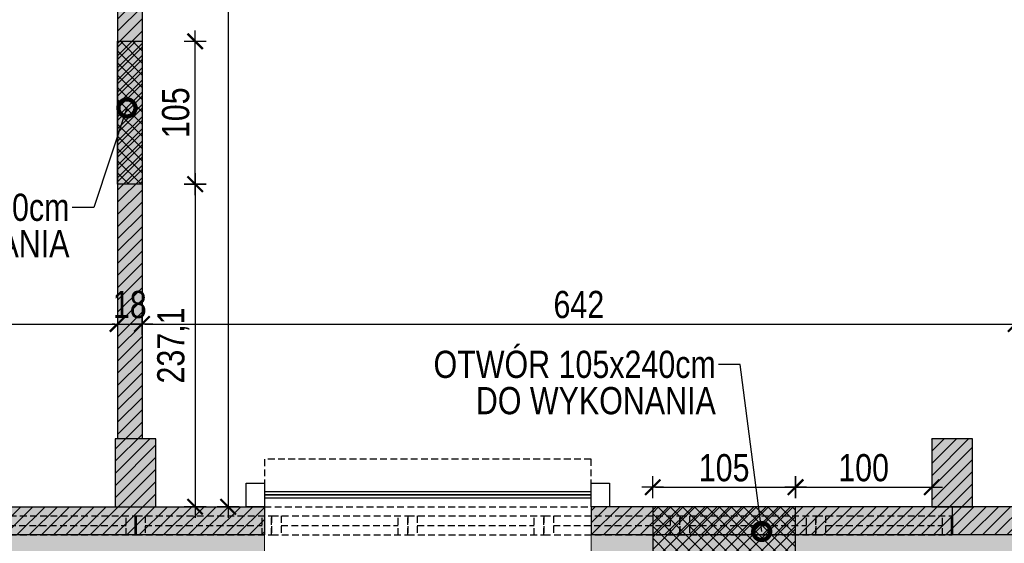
# Model space of a CAD drawing. Header units: millimetres. Extents: x 59331 to 112314, y -16110 to 34390.
# Tile 130 of 198: x 65205 to 65929, y 21364 to 21749. Entities that reach past the tile are written whole.
import ezdxf
from ezdxf import colors
from ezdxf.entities.mleader import LeaderData, LeaderLine
from ezdxf.math import Vec2, Vec3

# ---------------------------------------------------------------- set-up
doc = ezdxf.new("R2010")
doc.units = ezdxf.units.MM
doc.linetypes.add('DASHED', pattern=[0.75, 0.5, -0.25])
doc.layers.get('DEFPOINTS').update_dxf_attribs({"lineweight": 9})
for name, color, linetype in [('_HSA_HATCH_WYPEŁNIENIA_PRZEGRÓD', 205, 'Continuous'), ('_HSA_STOLARKA_ZEWNĘTRZNA', 132, 'Continuous'), ('_HSA_WYM_100', 141, 'Continuous'), ('_HSA_ŚCIANY_DZIAŁOWE', 6, 'Continuous'), ('_HSA_ŚCIANY_KONSTRUKCYJNE', 3, 'Continuous'), ('_HSA_ŚCIANY_MUROWANE', 4, 'Continuous')]:
    doc.layers.add(name, color=color, linetype=linetype)
doc.layers.add('_HSA_IZOLACJA_TERMICZNA', color=2, linetype='Continuous', lineweight=5)
doc.layers.add('_HSA_WYBURZENIA', color=7, linetype='Continuous', true_color=0xdd0303)
doc.layers.add('_HSA_WYBURZENIA_01', color=7, linetype='Continuous', true_color=0xdd0303)
doc.styles.add('ARIAL_100', font='Arial.ttf', dxfattribs={"width": 0.8, "height": 20})
doc.dimstyles.new('WYM_WEWN_100', dxfattribs={"dimtxt": 20, "dimasz": 2, "dimexe": 10, "dimexo": 0, "dimgap": 4, "dimtad": 1, "dimdec": 1, "dimrnd": 0.1, "dimtxsty": 'ARIAL_100', "dimblk": 'Wym-03', "dimcen": 0, "dimdle": 10, "dimse1": 1, "dimse2": 1, "dimclrt": 256, "dimazin": 2, "dimtfac": 1, "dimtdec": 1, "dimtix": 1, "dimtmove": 2, "dimatfit": 0, "dimfxl": 1, "dimtolj": 1, "dimtzin": 0, "dimarcsym": 0})

# ---------------------------------------------------------------- blocks, each defined once
blk = doc.blocks.new('*U294')
at = {"linetype": 'ByBlock', "ltscale": 10}
for p, q in [((0, 14), (100, 14)), ((0, 0), (0, 14)), ((7, 0), (7, 14)), ((93, 14), (93, 0)), ((100, 14), (100, 0)), ((0, 0), (100, 0)), ((7, 7), (93, 7))]:
    blk.add_line(p, q, dxfattribs=at)
blk = doc.blocks.new('*U295')
at = {"linetype": 'ByBlock', "ltscale": 10}
for p, q in [((0, 14), (100, 14)), ((0, 0), (0, 14)), ((7, 0), (7, 14)), ((93, 14), (93, 0)), ((100, 14), (100, 0)), ((0, 0), (100, 0)), ((7, 7), (93, 7))]:
    blk.add_line(p, q, dxfattribs=at)
blk = doc.blocks.new('*U296')
at = {"linetype": 'ByBlock', "ltscale": 10}
for p, q in [((0, 14), (100, 14)), ((0, 0), (0, 14)), ((7, 0), (7, 14)), ((93, 14), (93, 0)), ((100, 14), (100, 0)), ((0, 0), (100, 0)), ((7, 7), (93, 7))]:
    blk.add_line(p, q, dxfattribs=at)
blk = doc.blocks.new('*U297')
at = {"linetype": 'ByBlock', "ltscale": 10}
for p, q in [((0, 14), (100, 14)), ((0, 0), (0, 14)), ((7, 0), (7, 14)), ((93, 14), (93, 0)), ((100, 14), (100, 0)), ((0, 0), (100, 0)), ((7, 7), (93, 7))]:
    blk.add_line(p, q, dxfattribs=at)
blk = doc.blocks.new('*U298')
at = {"linetype": 'ByBlock', "ltscale": 10}
for p, q in [((0, 14), (100, 14)), ((0, 0), (0, 14)), ((7, 0), (7, 14)), ((93, 14), (93, 0)), ((100, 14), (100, 0)), ((0, 0), (100, 0)), ((7, 7), (93, 7))]:
    blk.add_line(p, q, dxfattribs=at)
blk = doc.blocks.new('*U299')
at = {"linetype": 'ByBlock', "ltscale": 10}
for p, q in [((0, 14), (100, 14)), ((0, 0), (0, 14)), ((7, 0), (7, 14)), ((93, 14), (93, 0)), ((100, 14), (100, 0)), ((0, 0), (100, 0)), ((7, 7), (93, 7))]:
    blk.add_line(p, q, dxfattribs=at)
blk = doc.blocks.new('*U300')
at = {"linetype": 'ByBlock', "ltscale": 10}
for p, q in [((0, 14), (100, 14)), ((0, 0), (0, 14)), ((7, 0), (7, 14)), ((93, 14), (93, 0)), ((100, 14), (100, 0)), ((0, 0), (100, 0)), ((7, 7), (93, 7))]:
    blk.add_line(p, q, dxfattribs=at)
blk = doc.blocks.new('_DotSmall')
at = {"color": 0, "linetype": 'ByBlock', "const_width": 0.5}
blk.add_lwpolyline([(-0.0625, 0, 1), (0.0625, 0, 1)], format="xyb", close=True, dxfattribs=at)
blk = doc.blocks.new('Wym-03')
for p, q in [((0, 4), (0, -4)), ((-4, 0), (4, 0))]:
    blk.add_line(p, q)
blk.add_lwpolyline([(-2.83, -2.83, 0.8, 0.8, 0), (2.83, 2.83, 0.05, 0.05, 0)], format="xyseb")
blk = doc.blocks.new('*D402')
at = {"layer": '_HSA_WYBURZENIA_01', "color": 0, "lineweight": -2, "transparency": 16777216}
blk.add_line((65777.33, 21405.65), (65873.33, 21405.65), dxfattribs=at)
at = {"layer": 'DEFPOINTS', "color": 0, "transparency": 16777216}
for p in [(65875.33, 21405.65), (65775.33, 21391.25), (65875.33, 21391.25)]:
    blk.add_point(p, dxfattribs=at)
at = {"layer": '_HSA_WYBURZENIA_01', "color": 0, "lineweight": -2, "transparency": 16777216, "xscale": 2, "yscale": 2, "zscale": 2, "rotation": 180}
blk.add_blockref('Wym-03', (65775.33, 21405.65), dxfattribs=at)
at = {"layer": '_HSA_WYBURZENIA_01', "color": 0, "lineweight": -2, "transparency": 16777216, "xscale": 2, "yscale": 2, "zscale": 2}
blk.add_blockref('Wym-03', (65875.33, 21405.65), dxfattribs=at)
at = {"layer": '_HSA_WYBURZENIA_01', "transparency": 16777216, "insert": (65825.33, 21419.86), "char_height": 20, "attachment_point": 5, "style": 'ARIAL_100'}
blk.add_mtext('\\A1;100', dxfattribs=at)
blk = doc.blocks.new('*D403')
at = {"layer": '_HSA_WYBURZENIA_01', "color": 0, "lineweight": -2, "transparency": 16777216}
blk.add_line((65672.33, 21405.65), (65773.33, 21405.65), dxfattribs=at)
at = {"layer": 'DEFPOINTS', "color": 0, "transparency": 16777216}
for p in [(65775.33, 21405.65), (65670.33, 21391.25), (65775.33, 21391.25)]:
    blk.add_point(p, dxfattribs=at)
at = {"layer": '_HSA_WYBURZENIA_01', "color": 0, "lineweight": -2, "transparency": 16777216, "xscale": 2, "yscale": 2, "zscale": 2, "rotation": 180}
blk.add_blockref('Wym-03', (65670.33, 21405.65), dxfattribs=at)
at = {"layer": '_HSA_WYBURZENIA_01', "color": 0, "lineweight": -2, "transparency": 16777216, "xscale": 2, "yscale": 2, "zscale": 2}
blk.add_blockref('Wym-03', (65775.33, 21405.65), dxfattribs=at)
at = {"layer": '_HSA_WYBURZENIA_01', "transparency": 16777216, "insert": (65722.83, 21419.86), "char_height": 20, "attachment_point": 5, "style": 'ARIAL_100'}
blk.add_mtext('\\A1;105', dxfattribs=at)
blk = doc.blocks.new('*D459')
at = {"layer": '_HSA_WYM_100', "color": 0, "lineweight": -2, "transparency": 16777216}
blk.add_line((70733.33, 19377.42), (60507.33, 19377.42), dxfattribs=at)
at = {"layer": 'DEFPOINTS', "color": 0, "transparency": 16777216}
for p in [(70735.33, 21370.53), (60505.33, 21355.53), (60505.33, 19377.42)]:
    blk.add_point(p, dxfattribs=at)
at = {"layer": '_HSA_WYM_100', "color": 0, "lineweight": -2, "transparency": 16777216, "xscale": 2, "yscale": 2, "zscale": 2, "rotation": 180}
blk.add_blockref('Wym-03', (60505.33, 19377.42), dxfattribs=at)
at = {"layer": '_HSA_WYM_100', "color": 0, "lineweight": -2, "transparency": 16777216, "xscale": 2, "yscale": 2, "zscale": 2}
blk.add_blockref('Wym-03', (70735.33, 19377.42), dxfattribs=at)
at = {"layer": '_HSA_WYM_100', "transparency": 16777216, "insert": (65620.33, 19391.64), "char_height": 20, "attachment_point": 5, "style": 'ARIAL_100'}
blk.add_mtext('\\A1;10230', dxfattribs=at)
blk = doc.blocks.new('*D489')
at = {"layer": '_HSA_WYM_100', "color": 0, "lineweight": -2, "transparency": 16777216}
blk.add_line((60281.33, 20766.14), (60281.33, 22652.53), dxfattribs=at)
at = {"layer": 'DEFPOINTS', "color": 0, "transparency": 16777216}
for p in [(60281.33, 22654.53), (60431.33, 22654.53), (70739.33, 20764.14)]:
    blk.add_point(p, dxfattribs=at)
at = {"layer": '_HSA_WYM_100', "color": 0, "lineweight": -2, "transparency": 16777216, "xscale": 2, "yscale": 2, "zscale": 2}
for p, rotation in [((60281.33, 22654.53), 90), ((60281.33, 20764.14), 270)]:
    blk.add_blockref('Wym-03', p, dxfattribs=dict(at, rotation=rotation))
at = {"layer": '_HSA_WYM_100', "transparency": 16777216, "insert": (60265.31, 21709.33), "char_height": 20, "attachment_point": 5, "rotation": 90, "style": 'ARIAL_100'}
blk.add_mtext('\\A1;1890,5', dxfattribs=at)
blk = doc.blocks.new('*D720')
at = {"layer": '_HSA_WYM_100', "color": 0, "lineweight": -2, "transparency": 16777216}
blk.add_line((64101.08, 21525.61), (65275.08, 21525.61), dxfattribs=at)
at = {"layer": 'DEFPOINTS', "color": 0, "transparency": 16777216}
for p in [(64099.08, 21550.39), (65277.08, 21525.61), (65277.08, 21516.3)]:
    blk.add_point(p, dxfattribs=at)
at = {"layer": '_HSA_WYM_100', "color": 0, "lineweight": -2, "transparency": 16777216, "xscale": 2, "yscale": 2, "zscale": 2}
for p, rotation in [((64099.08, 21525.61), 180.0000000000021), ((65277.08, 21525.61), 2.137332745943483e-12)]:
    blk.add_blockref('Wym-03', p, dxfattribs=dict(at, rotation=rotation))
at = {"layer": '_HSA_WYM_100', "transparency": 16777216, "insert": (64688.08, 21539.82), "char_height": 20, "attachment_point": 5, "style": 'ARIAL_100'}
blk.add_mtext('\\A1;1178', dxfattribs=at)
blk = doc.blocks.new('*D721')
at = {"layer": '_HSA_WYM_100', "color": 0, "lineweight": -2, "transparency": 16777216}
for p, q in [((65275.08, 21525.61), (65273.08, 21525.61)), ((65277.08, 21525.61), (65295.08, 21525.61)), ((65297.08, 21525.61), (65299.08, 21525.61))]:
    blk.add_line(p, q, dxfattribs=at)
at = {"layer": 'DEFPOINTS', "color": 0, "transparency": 16777216}
for p in [(65295.08, 21525.61), (65277.08, 21516.3), (65295.08, 21516.34)]:
    blk.add_point(p, dxfattribs=at)
at = {"layer": '_HSA_WYM_100', "color": 0, "lineweight": -2, "transparency": 16777216, "xscale": 2, "yscale": 2, "zscale": 2}
for p, rotation in [((65277.08, 21525.61), 2.158273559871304e-12), ((65295.08, 21525.61), 180.0000000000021)]:
    blk.add_blockref('Wym-03', p, dxfattribs=dict(at, rotation=rotation))
at = {"layer": '_HSA_WYM_100', "transparency": 16777216, "insert": (65286.08, 21539.82), "char_height": 20, "attachment_point": 5, "style": 'ARIAL_100'}
blk.add_mtext('\\A1;18', dxfattribs=at)
blk = doc.blocks.new('*D722')
at = {"layer": '_HSA_WYM_100', "color": 0, "lineweight": -2, "transparency": 16777216}
blk.add_line((65297.08, 21525.61), (65935.08, 21525.61), dxfattribs=at)
at = {"layer": 'DEFPOINTS', "color": 0, "transparency": 16777216}
for p in [(65937.08, 21525.61), (65937.08, 21520.74), (65295.08, 21516.34)]:
    blk.add_point(p, dxfattribs=at)
at = {"layer": '_HSA_WYM_100', "color": 0, "lineweight": -2, "transparency": 16777216, "xscale": 2, "yscale": 2, "zscale": 2}
for p, rotation in [((65295.08, 21525.61), 180.0000000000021), ((65937.08, 21525.61), 2.137332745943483e-12)]:
    blk.add_blockref('Wym-03', p, dxfattribs=dict(at, rotation=rotation))
at = {"layer": '_HSA_WYM_100', "transparency": 16777216, "insert": (65616.08, 21539.82), "char_height": 20, "attachment_point": 5, "style": 'ARIAL_100'}
blk.add_mtext('\\A1;642', dxfattribs=at)
blk = doc.blocks.new('*D741')
at = {"layer": '_HSA_WYM_100', "color": 0, "lineweight": -2, "transparency": 16777216}
blk.add_line((65358.38, 22299.25), (65358.38, 21393.25), dxfattribs=at)
at = {"layer": 'DEFPOINTS', "color": 0, "transparency": 16777216}
for p in [(65312.33, 22301.25), (65312.33, 21391.25), (65358.38, 21391.25)]:
    blk.add_point(p, dxfattribs=at)
at = {"layer": '_HSA_WYM_100', "color": 0, "lineweight": -2, "transparency": 16777216, "xscale": 2, "yscale": 2, "zscale": 2}
for p, rotation in [((65358.38, 22301.25), 89.99999999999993), ((65358.38, 21391.25), 269.9999999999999)]:
    blk.add_blockref('Wym-03', p, dxfattribs=dict(at, rotation=rotation))
at = {"layer": '_HSA_WYM_100', "transparency": 16777216, "insert": (65344.17, 21846.25), "char_height": 20, "attachment_point": 5, "rotation": 90, "style": 'ARIAL_100'}
blk.add_mtext('\\A1;910', dxfattribs=at)
blk = doc.blocks.new('*D914')
at = {"layer": '_HSA_WYBURZENIA_01', "color": 0, "lineweight": -2, "transparency": 16777216}
blk.add_line((65334.09, 21626.39), (65334.09, 21393.25), dxfattribs=at)
at = {"layer": 'DEFPOINTS', "color": 0, "transparency": 16777216}
for p in [(65295.08, 21628.39), (65295.08, 21391.25), (65334.09, 21391.25)]:
    blk.add_point(p, dxfattribs=at)
at = {"layer": '_HSA_WYBURZENIA_01', "color": 0, "lineweight": -2, "transparency": 16777216, "xscale": 2, "yscale": 2, "zscale": 2}
for p, rotation in [((65334.09, 21628.39), 89.99999999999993), ((65334.09, 21391.25), 269.9999999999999)]:
    blk.add_blockref('Wym-03', p, dxfattribs=dict(at, rotation=rotation))
at = {"layer": '_HSA_WYBURZENIA_01', "transparency": 16777216, "insert": (65318.07, 21509.82), "char_height": 20, "attachment_point": 5, "rotation": 90, "style": 'ARIAL_100'}
blk.add_mtext('\\A1;237,1', dxfattribs=at)
blk = doc.blocks.new('*D915')
at = {"layer": '_HSA_WYBURZENIA_01', "color": 0, "lineweight": -2, "transparency": 16777216}
blk.add_line((65334.09, 21630.39), (65334.09, 21731.39), dxfattribs=at)
at = {"layer": 'DEFPOINTS', "color": 0, "transparency": 16777216}
for p in [(65295.08, 21733.39), (65334.09, 21733.39), (65295.08, 21628.39)]:
    blk.add_point(p, dxfattribs=at)
at = {"layer": '_HSA_WYBURZENIA_01', "color": 0, "lineweight": -2, "transparency": 16777216, "xscale": 2, "yscale": 2, "zscale": 2}
for p, rotation in [((65334.09, 21733.39), 89.9999999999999), ((65334.09, 21628.39), 269.9999999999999)]:
    blk.add_blockref('Wym-03', p, dxfattribs=dict(at, rotation=rotation))
at = {"layer": '_HSA_WYBURZENIA_01', "transparency": 16777216, "insert": (65319.88, 21680.89), "char_height": 20, "attachment_point": 5, "rotation": 90, "style": 'ARIAL_100'}
blk.add_mtext('\\A1;105', dxfattribs=at)

msp = doc.modelspace()

# ---------------------------------------------------------------- hatches: boundary and pattern name
at = {"layer": '_HSA_HATCH_WYPEŁNIENIA_PRZEGRÓD'}
h = msp.add_hatch(dxfattribs=at)
h.set_pattern_fill('ANSI31', color=256, scale=2, angle=-1e-13, style=0)
h.paths.add_polyline_path([(68965.33, 23216.14), (68935.33, 23216.14), (68935.33, 23166.14), (68965.33, 23166.14)])
h.paths.add_polyline_path([(68961.81, 23166.14), (68943.81, 23166.14), (68943.81, 22611.89), (68694.24, 22611.89), (68694.24, 22593.89), (68961.81, 22593.89)])
h.paths.add_polyline_path([(68365.33, 23216.14), (68335.33, 23216.14), (68335.33, 23166.14), (68365.33, 23166.14)])
h.paths.add_polyline_path([(68361.81, 23166.14), (68343.81, 23166.14), (68343.81, 22627.39), (68361.81, 22627.39)])
h.paths.add_polyline_path([(68683.73, 22581.67), (68665.73, 22581.67), (68665.73, 22536.89), (68683.73, 22536.89)])
h.paths.add_polyline_path([(68694.24, 22627.39), (68650.24, 22627.39), (68650.24, 22581.67), (68694.24, 22581.67)])
h.paths.add_polyline_path([(68650.24, 22611.89), (68549.33, 22611.89), (68549.33, 22593.89), (68650.24, 22593.89)])
h.paths.add_polyline_path([(68431.33, 22611.89), (68372.33, 22611.89), (68372.33, 22593.89), (68431.33, 22593.89)])
h.paths.add_polyline_path([(68372.33, 22627.39), (68328.33, 22627.39), (68328.33, 22581.67), (68372.33, 22581.67)])
h.paths.add_polyline_path([(68361.81, 22581.67), (68343.81, 22581.67), (68343.81, 22536.89), (68361.81, 22536.89)])
h.paths.add_polyline_path([(68361.81, 22368.89), (68343.81, 22368.89), (68343.81, 22324.11), (68361.81, 22324.11)])
h.paths.add_polyline_path([(68372.33, 22324.11), (68328.33, 22324.11), (68328.33, 22278.39), (68372.33, 22278.39)])
h.paths.add_polyline_path([(68683.73, 22368.89), (68665.73, 22368.89), (68665.73, 22324.11), (68683.73, 22324.11)])
h.paths.add_polyline_path([(68694.24, 22324.11), (68650.24, 22324.11), (68650.24, 22278.39), (68694.24, 22278.39)])
h.paths.add_polyline_path([(68680.81, 21838.39), (68662.81, 21838.39), (68662.81, 21441.25), (68680.81, 21441.25)])
h.paths.add_polyline_path([(68694.24, 21884.11), (68650.24, 21884.11), (68650.24, 21838.39), (68694.24, 21838.39)])
h.paths.add_polyline_path([(68680.81, 22278.39), (68662.81, 22278.39), (68662.81, 21884.11), (68680.81, 21884.11)])
h.paths.add_polyline_path([(68372.33, 21884.11), (68328.33, 21884.11), (68328.33, 21838.39), (68372.33, 21838.39)])
h.paths.add_polyline_path([(68361.81, 21838.39), (68343.81, 21838.39), (68343.81, 21718.39), (68361.81, 21718.39)])
h.paths.add_polyline_path([(68361.81, 22278.39), (68343.81, 22278.39), (68343.81, 21884.11), (68361.81, 21884.11)])
h.paths.add_polyline_path([(68365.33, 21441.25), (68335.33, 21441.25), (68335.33, 21391.25), (68365.33, 21391.25)])
h.paths.add_polyline_path([(68361.81, 21550.39), (68343.81, 21550.39), (68343.81, 21441.25), (68361.81, 21441.25)])
h.paths.add_polyline_path([(68389.83, 21391.25), (67065.08, 21391.25), (67065.08, 21370.53), (68389.83, 21370.53)])
h.paths.add_polyline_path([(67765.33, 21441.25), (67735.33, 21441.25), (67735.33, 21391.25), (67765.33, 21391.25)])
h.paths.add_polyline_path([(67165.33, 21441.25), (67135.33, 21441.25), (67135.33, 21391.25), (67165.33, 21391.25)])
h.paths.add_polyline_path([(66825.08, 21391.25), (65950.33, 21391.25), (65950.33, 21370.53), (66825.08, 21370.53)])
h.paths.add_polyline_path([(66565.33, 21441.25), (66535.33, 21441.25), (66535.33, 21391.25), (66565.33, 21391.25)])
h.paths.add_polyline_path([(65950.33, 21391.25), (65890.33, 21391.25), (65890.33, 21370.53), (65950.33, 21370.53)])
h.paths.add_polyline_path([(65965.33, 21441.25), (65935.33, 21441.25), (65935.33, 21391.25), (65965.33, 21391.25)])
h.paths.add_polyline_path([(65905.33, 21441.25), (65875.33, 21441.25), (65875.33, 21391.25), (65905.33, 21391.25)])
h.paths.add_polyline_path([(65890.33, 21391.25), (65625.08, 21391.25), (65625.08, 21370.53), (65890.33, 21370.53)])
h.paths.add_polyline_path([(65385.08, 21391.25), (64040.21, 21391.25), (64040.21, 21370.53), (65385.08, 21370.53)])
h.paths.add_polyline_path([(64705.33, 21441.25), (64675.33, 21441.25), (64675.33, 21391.25), (64705.33, 21391.25)])
h.paths.add_polyline_path([(65305.33, 21441.25), (65275.33, 21441.25), (65275.33, 21391.25), (65305.33, 21391.25)])
h.paths.add_polyline_path([(65295.08, 21838.39), (65277.08, 21838.39), (65277.08, 21441.25), (65295.08, 21441.25)])
h.paths.add_polyline_path([(65955.08, 21838.39), (65937.08, 21838.39), (65937.08, 21441.25), (65955.08, 21441.25)])
h.paths.add_polyline_path([(65972.33, 21884.11), (65928.33, 21884.11), (65928.33, 21838.39), (65972.33, 21838.39)])
h.paths.add_polyline_path([(65912.33, 21884.11), (65868.33, 21884.11), (65868.33, 21838.39), (65912.33, 21838.39)])
h.paths.add_polyline_path([(65312.33, 21884.11), (65268.33, 21884.11), (65268.33, 21838.39), (65312.33, 21838.39)])
h.paths.add_polyline_path([(65295.08, 22278.39), (65277.08, 22278.39), (65277.08, 21884.11), (65295.08, 21884.11)])
h.paths.add_polyline_path([(65955.08, 22278.39), (65937.08, 22278.39), (65937.08, 21884.11), (65955.08, 21884.11)])
h.paths.add_polyline_path([(65268.33, 22319.25), (64112.3, 22319.25), (64112.3, 22301.25), (65268.33, 22301.25)])
h.paths.add_polyline_path([(65312.33, 22324.11), (65268.33, 22324.11), (65268.33, 22278.39), (65312.33, 22278.39)])
h.paths.add_polyline_path([(65868.33, 22319.25), (65312.33, 22319.25), (65312.33, 22301.25), (65868.33, 22301.25)])
h.paths.add_polyline_path([(65912.33, 22324.11), (65868.33, 22324.11), (65868.33, 22278.39), (65912.33, 22278.39)])
h.paths.add_polyline_path([(65928.33, 22319.25), (65912.33, 22319.25), (65912.33, 22301.25), (65928.33, 22301.25)])
h.paths.add_polyline_path([(65972.33, 22324.11), (65928.33, 22324.11), (65928.33, 22278.39), (65972.33, 22278.39)])
h.paths.add_polyline_path([(66527.66, 22319.25), (65972.33, 22319.25), (65972.33, 22301.25), (66527.66, 22301.25)])
h.paths.add_polyline_path([(66571.66, 22324.11), (66527.66, 22324.11), (66527.66, 22278.39), (66571.66, 22278.39)])
h.paths.add_polyline_path([(66571.66, 22368.89), (66527.66, 22368.89), (66527.66, 22324.11), (66571.66, 22324.11)])
h.paths.add_polyline_path([(66571.66, 22581.67), (66527.66, 22581.67), (66527.66, 22536.89), (66571.66, 22536.89)])
h.paths.add_polyline_path([(66571.66, 22627.39), (66527.66, 22627.39), (66527.66, 22581.67), (66571.66, 22581.67)])
h.paths.add_polyline_path([(66559.08, 23166.14), (66541.08, 23166.14), (66541.08, 22627.39), (66559.08, 22627.39)])
h.paths.add_polyline_path([(64705.33, 23216.14), (64675.33, 23216.14), (64675.33, 23166.14), (64705.33, 23166.14)])
h.paths.add_polyline_path([(65305.33, 23216.14), (65275.33, 23216.14), (65275.33, 23166.14), (65305.33, 23166.14)])
h.paths.add_polyline_path([(65905.33, 23216.14), (65875.33, 23216.14), (65875.33, 23166.14), (65905.33, 23166.14)])
h.paths.add_polyline_path([(65965.33, 23216.14), (65935.33, 23216.14), (65935.33, 23166.14), (65965.33, 23166.14)])
h.paths.add_polyline_path([(66565.33, 23216.14), (66535.33, 23216.14), (66535.33, 23166.14), (66565.33, 23166.14)])
h.paths.add_polyline_path([(67165.33, 23216.14), (67135.33, 23216.14), (67135.33, 23166.14), (67165.33, 23166.14)])
h.paths.add_polyline_path([(67765.33, 23216.14), (67735.33, 23216.14), (67735.33, 23166.14), (67765.33, 23166.14)])
h.paths.add_polyline_path([(68328.33, 22319.25), (66571.66, 22319.25), (66571.66, 22301.25), (68328.33, 22301.25)])
at = {"layer": '_HSA_HATCH_WYPEŁNIENIA_PRZEGRÓD', "true_color": 0x969696}
h = msp.add_hatch(color=252, dxfattribs=at)
h.paths.add_polyline_path([(68965.33, 23216.14), (68935.33, 23216.14), (68935.33, 23166.14), (68965.33, 23166.14)])
h.paths.add_polyline_path([(68961.81, 23166.14), (68943.81, 23166.14), (68943.81, 22611.89), (68694.24, 22611.89), (68694.24, 22593.89), (68961.81, 22593.89)])
h.paths.add_polyline_path([(68365.33, 23216.14), (68335.33, 23216.14), (68335.33, 23166.14), (68365.33, 23166.14)])
h.paths.add_polyline_path([(68361.81, 23166.14), (68343.81, 23166.14), (68343.81, 22627.39), (68361.81, 22627.39)])
h.paths.add_polyline_path([(68683.73, 22581.67), (68665.73, 22581.67), (68665.73, 22536.89), (68683.73, 22536.89)])
h.paths.add_polyline_path([(68694.24, 22627.39), (68650.24, 22627.39), (68650.24, 22581.67), (68694.24, 22581.67)])
h.paths.add_polyline_path([(68650.24, 22611.89), (68549.33, 22611.89), (68549.33, 22593.89), (68650.24, 22593.89)])
h.paths.add_polyline_path([(68431.33, 22611.89), (68372.33, 22611.89), (68372.33, 22593.89), (68431.33, 22593.89)])
h.paths.add_polyline_path([(68372.33, 22627.39), (68328.33, 22627.39), (68328.33, 22581.67), (68372.33, 22581.67)])
h.paths.add_polyline_path([(68361.81, 22581.67), (68343.81, 22581.67), (68343.81, 22536.89), (68361.81, 22536.89)])
h.paths.add_polyline_path([(68361.81, 22368.89), (68343.81, 22368.89), (68343.81, 22324.11), (68361.81, 22324.11)])
h.paths.add_polyline_path([(68372.33, 22324.11), (68328.33, 22324.11), (68328.33, 22278.39), (68372.33, 22278.39)])
h.paths.add_polyline_path([(68683.73, 22368.89), (68665.73, 22368.89), (68665.73, 22324.11), (68683.73, 22324.11)])
h.paths.add_polyline_path([(68694.24, 22324.11), (68650.24, 22324.11), (68650.24, 22278.39), (68694.24, 22278.39)])
h.paths.add_polyline_path([(68680.81, 21838.39), (68662.81, 21838.39), (68662.81, 21441.25), (68680.81, 21441.25)])
h.paths.add_polyline_path([(68694.24, 21884.11), (68650.24, 21884.11), (68650.24, 21838.39), (68694.24, 21838.39)])
h.paths.add_polyline_path([(68680.81, 22278.39), (68662.81, 22278.39), (68662.81, 21884.11), (68680.81, 21884.11)])
h.paths.add_polyline_path([(68372.33, 21884.11), (68328.33, 21884.11), (68328.33, 21838.39), (68372.33, 21838.39)])
h.paths.add_polyline_path([(68361.81, 21838.39), (68343.81, 21838.39), (68343.81, 21718.39), (68361.81, 21718.39)])
h.paths.add_polyline_path([(68361.81, 22278.39), (68343.81, 22278.39), (68343.81, 21884.11), (68361.81, 21884.11)])
h.paths.add_polyline_path([(68365.33, 21441.25), (68335.33, 21441.25), (68335.33, 21391.25), (68365.33, 21391.25)])
h.paths.add_polyline_path([(68361.81, 21550.39), (68343.81, 21550.39), (68343.81, 21441.25), (68361.81, 21441.25)])
h.paths.add_polyline_path([(68389.83, 21391.25), (67065.08, 21391.25), (67065.08, 21355.53), (68389.83, 21355.53)])
h.paths.add_polyline_path([(67765.33, 21441.25), (67735.33, 21441.25), (67735.33, 21391.25), (67765.33, 21391.25)])
h.paths.add_polyline_path([(67165.33, 21441.25), (67135.33, 21441.25), (67135.33, 21391.25), (67165.33, 21391.25)])
h.paths.add_polyline_path([(66825.08, 21391.25), (65950.33, 21391.25), (65950.33, 21355.53), (66825.08, 21355.53)])
h.paths.add_polyline_path([(66565.33, 21441.25), (66535.33, 21441.25), (66535.33, 21391.25), (66565.33, 21391.25)])
h.paths.add_polyline_path([(65950.33, 21391.25), (65890.33, 21391.25), (65890.33, 21355.53), (65950.33, 21355.53)])
h.paths.add_polyline_path([(65965.33, 21441.25), (65935.33, 21441.25), (65935.33, 21391.25), (65965.33, 21391.25)])
h.paths.add_polyline_path([(65905.33, 21441.25), (65875.33, 21441.25), (65875.33, 21391.25), (65905.33, 21391.25)])
h.paths.add_polyline_path([(65890.33, 21391.25), (65625.08, 21391.25), (65625.08, 21355.53), (65890.33, 21355.53)])
h.paths.add_polyline_path([(65385.08, 21391.25), (64040.21, 21391.25), (64040.21, 21355.53), (65385.08, 21355.53)])
h.paths.add_polyline_path([(64705.33, 21441.25), (64675.33, 21441.25), (64675.33, 21391.25), (64705.33, 21391.25)])
h.paths.add_polyline_path([(65305.33, 21441.25), (65275.33, 21441.25), (65275.33, 21391.25), (65305.33, 21391.25)])
h.paths.add_polyline_path([(65295.08, 21838.39), (65277.08, 21838.39), (65277.08, 21441.25), (65295.08, 21441.25)])
h.paths.add_polyline_path([(65955.08, 21838.39), (65937.08, 21838.39), (65937.08, 21441.25), (65955.08, 21441.25)])
h.paths.add_polyline_path([(65972.33, 21884.11), (65928.33, 21884.11), (65928.33, 21838.39), (65972.33, 21838.39)])
h.paths.add_polyline_path([(65912.33, 21884.11), (65868.33, 21884.11), (65868.33, 21838.39), (65912.33, 21838.39)])
h.paths.add_polyline_path([(65312.33, 21884.11), (65268.33, 21884.11), (65268.33, 21838.39), (65312.33, 21838.39)])
h.paths.add_polyline_path([(65295.08, 22278.39), (65277.08, 22278.39), (65277.08, 21884.11), (65295.08, 21884.11)])
h.paths.add_polyline_path([(65955.08, 22278.39), (65937.08, 22278.39), (65937.08, 21884.11), (65955.08, 21884.11)])
h.paths.add_polyline_path([(65268.33, 22319.25), (64112.3, 22319.25), (64112.3, 22301.25), (65268.33, 22301.25)])
h.paths.add_polyline_path([(65312.33, 22324.11), (65268.33, 22324.11), (65268.33, 22278.39), (65312.33, 22278.39)])
h.paths.add_polyline_path([(65868.33, 22319.25), (65312.33, 22319.25), (65312.33, 22301.25), (65868.33, 22301.25)])
h.paths.add_polyline_path([(65912.33, 22324.11), (65868.33, 22324.11), (65868.33, 22278.39), (65912.33, 22278.39)])
h.paths.add_polyline_path([(65928.33, 22319.25), (65912.33, 22319.25), (65912.33, 22301.25), (65928.33, 22301.25)])
h.paths.add_polyline_path([(65972.33, 22324.11), (65928.33, 22324.11), (65928.33, 22278.39), (65972.33, 22278.39)])
h.paths.add_polyline_path([(66527.66, 22319.25), (65972.33, 22319.25), (65972.33, 22301.25), (66527.66, 22301.25)])
h.paths.add_polyline_path([(66571.66, 22324.11), (66527.66, 22324.11), (66527.66, 22278.39), (66571.66, 22278.39)])
h.paths.add_polyline_path([(66571.66, 22368.89), (66527.66, 22368.89), (66527.66, 22324.11), (66571.66, 22324.11)])
h.paths.add_polyline_path([(66571.66, 22581.67), (66527.66, 22581.67), (66527.66, 22536.89), (66571.66, 22536.89)])
h.paths.add_polyline_path([(66571.66, 22627.39), (66527.66, 22627.39), (66527.66, 22581.67), (66571.66, 22581.67)])
h.paths.add_polyline_path([(66559.08, 23166.14), (66541.08, 23166.14), (66541.08, 22627.39), (66559.08, 22627.39)])
h.paths.add_polyline_path([(64705.33, 23216.14), (64675.33, 23216.14), (64675.33, 23166.14), (64705.33, 23166.14)])
h.paths.add_polyline_path([(65305.33, 23216.14), (65275.33, 23216.14), (65275.33, 23166.14), (65305.33, 23166.14)])
h.paths.add_polyline_path([(65905.33, 23216.14), (65875.33, 23216.14), (65875.33, 23166.14), (65905.33, 23166.14)])
h.paths.add_polyline_path([(65965.33, 23216.14), (65935.33, 23216.14), (65935.33, 23166.14), (65965.33, 23166.14)])
h.paths.add_polyline_path([(66565.33, 23216.14), (66535.33, 23216.14), (66535.33, 23166.14), (66565.33, 23166.14)])
h.paths.add_polyline_path([(67165.33, 23216.14), (67135.33, 23216.14), (67135.33, 23166.14), (67165.33, 23166.14)])
h.paths.add_polyline_path([(67765.33, 23216.14), (67735.33, 23216.14), (67735.33, 23166.14), (67765.33, 23166.14)])
h.paths.add_polyline_path([(68328.33, 22319.25), (66571.66, 22319.25), (66571.66, 22301.25), (68328.33, 22301.25)])
at = {"layer": '_HSA_WYBURZENIA'}
h = msp.add_hatch(dxfattribs=at)
h.set_pattern_fill('ANSI37', color=256, scale=2, angle=-90)
h.set_pattern_definition([(315, (-16000, 0), (4.49012806, 4.49012806), []), (45, (-16000, 0), (-4.49012806, 4.49012806), [])])
h.paths.add_polyline_path([(65277.08, 21733.39), (65295.08, 21733.39), (65295.08, 21628.39), (65277.08, 21628.39)])
h = msp.add_hatch(dxfattribs=at)
h.set_pattern_fill('ANSI37', color=256, scale=2, angle=-90)
h.set_pattern_definition([(315, (4465, -4e-09), (4.49012806, 4.49012806), []), (45, (4465, -4e-09), (-4.49012806, 4.49012806), [])])
h.paths.add_polyline_path([(65670.33, 21355.53), (65775.33, 21355.53), (65775.33, 21391.25), (65670.33, 21391.25)])

# ---------------------------------------------------------------- linework, layer by layer
at = {"layer": '_HSA_IZOLACJA_TERMICZNA'}
for p, q in [((65385.08, 21370.53), (65385.08, 21355.53)), ((65625.08, 21370.53), (65625.08, 21355.53))]:
    msp.add_line(p, q, dxfattribs=at)
at = {"layer": '_HSA_STOLARKA_ZEWNĘTRZNA', "linetype": 'DASHED', "ltscale": 10}
msp.add_lwpolyline([(65385.08, 21391.25), (65625.08, 21391.25), (65625.08, 21426.22), (65385.08, 21426.22)], close=True, dxfattribs=at)
at = {"layer": '_HSA_STOLARKA_ZEWNĘTRZNA'}
for points in [[(65385.08, 21391.25), (65371.57, 21391.25), (65371.57, 21408.65), (65385.08, 21408.65)], [(65385.08, 21399.95), (65625.08, 21399.95), (65625.08, 21402.17), (65385.08, 21402.17)], [(65638.59, 21391.25), (65625.08, 21391.25), (65625.08, 21408.65), (65638.59, 21408.65)], [(65385.08, 21397.73), (65625.08, 21397.73), (65625.08, 21399.95), (65385.08, 21399.95)]]:
    msp.add_lwpolyline(points, close=True, dxfattribs=at)
at = {"layer": '_HSA_STOLARKA_ZEWNĘTRZNA', "ltscale": 10, "const_width": 2}
for points in [[(65290.33, 21384.53), (65290.33, 21370.53)], [(65890.33, 21384.53), (65890.33, 21370.53)]]:
    msp.add_lwpolyline(points, dxfattribs=at)
at = {"layer": '_HSA_WYBURZENIA'}
for points in [[(65277.08, 21733.39), (65295.08, 21733.39), (65295.08, 21628.39), (65277.08, 21628.39)], [(65670.33, 21355.53), (65775.33, 21355.53), (65775.33, 21391.25), (65670.33, 21391.25)]]:
    msp.add_lwpolyline(points, close=True, dxfattribs=at)
at = {"layer": '_HSA_ŚCIANY_DZIAŁOWE'}
for p, q in [((65277.08, 21838.39), (65277.08, 21441.25)), ((65295.08, 21838.39), (65295.08, 21441.25))]:
    msp.add_line(p, q, dxfattribs=at)
at = {"layer": '_HSA_ŚCIANY_KONSTRUKCYJNE'}
for points in [[(65275.33, 21391.25), (65305.33, 21391.25), (65305.33, 21441.25), (65275.33, 21441.25)], [(65875.33, 21391.25), (65905.33, 21391.25), (65905.33, 21441.25), (65875.33, 21441.25)]]:
    msp.add_lwpolyline(points, close=True, dxfattribs=at)
at = {"layer": '_HSA_ŚCIANY_MUROWANE', "ltscale": 0.07}
for p, q in [((65625.08, 21391.25), (65625.08, 21370.53)), ((66825.08, 21391.25), (65625.08, 21391.25)), ((66825.08, 21370.53), (65625.08, 21370.53))]:
    msp.add_line(p, q, dxfattribs=at)
for points in [[(64040.21, 21370.53), (64040.21, 21391.25), (65385.08, 21391.25), (65385.08, 21370.53), (64040.21, 21370.53)], [(65890.33, 21391.25), (65890.33, 21370.53)]]:
    msp.add_lwpolyline(points, dxfattribs=at)

# ---------------------------------------------------------------- block references
at = {"layer": '_HSA_STOLARKA_ZEWNĘTRZNA', "linetype": 'DASHED', "ltscale": 10, "xscale": -1, "rotation": 180}
for name, p in [('*U300', (65190.33, 21384.53)), ('*U299', (65290.33, 21384.53)), ('*U298', (65390.33, 21384.53)), ('*U297', (65490.33, 21384.53)), ('*U296', (65590.33, 21384.53)), ('*U295', (65690.33, 21384.53)), ('*U294', (65790.33, 21384.53))]:
    msp.add_blockref(name, p, dxfattribs=at)

# ---------------------------------------------------------------- dimensions: what is measured, and where the dimension line sits
at = {"layer": '_HSA_WYBURZENIA_01'}
for base, p1, p2, angle, picture, middle in [((65334.09, 21733.39), (65295.08, 21628.39), (65295.08, 21733.39), 90, '*D915', (65319.88, 21680.89)), ((65775.33, 21405.65), (65670.33, 21391.25), (65775.33, 21391.25), 180, '*D403', (65722.83, 21419.86))]:
    dim = msp.add_linear_dim(base=base, p1=p1, p2=p2, angle=angle, dimstyle='WYM_WEWN_100', dxfattribs=at)
    dim.commit()
    dim.dimension.update_dxf_attribs({"geometry": picture, "text_midpoint": middle})
for p1, p2, distance, picture, middle in [((65295.08, 21628.39), (65295.08, 21391.25), 39, '*D914', (65318.07, 21509.82)), ((65775.33, 21391.25), (65875.33, 21391.25), 14.4, '*D402', (65825.33, 21419.86))]:
    dim = msp.add_aligned_dim(p1=p1, p2=p2, distance=distance, dimstyle='WYM_WEWN_100', dxfattribs=at)
    dim.commit()
    dim.dimension.update_dxf_attribs({"geometry": picture, "text_midpoint": middle})
at = {"layer": '_HSA_WYM_100'}
for base, p1, p2, angle, picture, middle in [((60281.33, 22654.53), (70739.33, 20764.14), (60431.33, 22654.53), 270, '*D489', (60265.31, 21709.33)), ((65277.08, 21525.61), (64099.08, 21550.39), (65277.08, 21516.3), 180, '*D720', (64688.08, 21539.82)), ((65295.08, 21525.61), (65277.08, 21516.3), (65295.08, 21516.34), 180, '*D721', (65286.08, 21539.82)), ((65937.08, 21525.61), (65295.08, 21516.34), (65937.08, 21520.74), 180, '*D722', (65616.08, 21539.82))]:
    dim = msp.add_linear_dim(base=base, p1=p1, p2=p2, angle=angle, dimstyle='WYM_WEWN_100', override={"dimrnd": 0.5}, dxfattribs=at)
    dim.commit()
    dim.dimension.update_dxf_attribs({"geometry": picture, "text_midpoint": middle})
dim = msp.add_aligned_dim(p1=(65312.33, 22301.25), p2=(65312.33, 21391.25), distance=46.05, dimstyle='WYM_WEWN_100', override={"dimrnd": 0.5}, dxfattribs=at)
dim.commit()
dim.dimension.update_dxf_attribs({"geometry": '*D741', "text_midpoint": (65344.17, 21846.25)})
dim = msp.add_linear_dim(base=(60505.33, 19377.42), p1=(70735.33, 21370.53), p2=(60505.33, 21355.53), dimstyle='WYM_WEWN_100', override={"dimrnd": 0.5}, dxfattribs=at)
dim.commit()
dim.dimension.update_dxf_attribs({"geometry": '*D459', "text_midpoint": (65620.33, 19391.64)})

# ---------------------------------------------------------------- leaders
at = {"layer": '_HSA_WYBURZENIA_01'}
ml = msp.add_multileader_mtext('Standard', dxfattribs=at)
ml.set_content('OTWÓR 105 X 210cm\\PDO WYKONANIA', color=256, style='ARIAL_100')
ml.set_leader_properties()
ml.set_arrow_properties(name='DOTSMALL')
ml.build(insert=Vec2(0, 0))
ml.multileader.update_dxf_attribs({"dogleg_length": 10, "arrow_head_size": 25})
ctx = ml.context
ctx.base_point, ctx.char_height, ctx.arrow_head_size, ctx.plane_origin = Vec3(65018.69, 21611.22), 20, 25, Vec3(65406.28, 22369.17)
ctx.text_align_type = 2
notes = []
notes.append((ctx, [(1, (1, 1, 0), (65259.78, 21611.22), (-1, 0), 16.03, [(2, [(65283.96, 21684.46)], 0, [])])]))
ctx.mtext.insert, ctx.mtext.rotation, ctx.mtext.width, ctx.mtext.defined_height, ctx.mtext.alignment, ctx.mtext.line_spacing_factor = Vec3(65241.75, 21621.39), -6.283185, 239.0298, 80.57, 3, 0.8
ml = msp.add_multileader_mtext('Standard', dxfattribs=at)
ml.set_content('OTWÓR 105x240cm DO WYKONANIA', color=256, style='ARIAL_100')
ml.set_leader_properties()
ml.set_arrow_properties(name='DOTSMALL')
ml.build(insert=Vec2(0, 0))
ml.multileader.update_dxf_attribs({"dogleg_length": 10, "arrow_head_size": 25})
ctx = ml.context
ctx.base_point, ctx.char_height, ctx.arrow_head_size, ctx.plane_origin = Vec3(65509.78, 21495.8), 20, 25, Vec3(65860.66, 22173.35)
ctx.text_align_type = 2
notes.append((ctx, [(1, (1, 1, 0), (65734.72, 21495.8), (-1, 0), 16.03, [(2, [(65750.44, 21373.11)], 0, [])])]))
ctx.mtext.insert, ctx.mtext.rotation, ctx.mtext.width, ctx.mtext.defined_height, ctx.mtext.alignment, ctx.mtext.line_spacing_factor = Vec3(65716.7, 21505.97), -6.283185, 239.0298, 80.57, 3, 0.8
for ctx, leaders in notes:
    for number, flags, end, landing, length, lines in leaders:
        leader = LeaderData()
        leader.index, (leader.has_last_leader_line, leader.has_dogleg_vector, leader.attachment_direction) = number, flags
        leader.last_leader_point, leader.dogleg_vector, leader.dogleg_length = Vec3(end), Vec3(landing), length
        for number, points, colour, breaks in lines:
            line = LeaderLine()
            line.index, line.vertices, line.color, line.breaks = number, Vec3.list(points), colors.encode_raw_color(colour), breaks
            leader.lines.append(line)
        ctx.leaders.append(leader)

doc.saveas('drawing.dxf')
